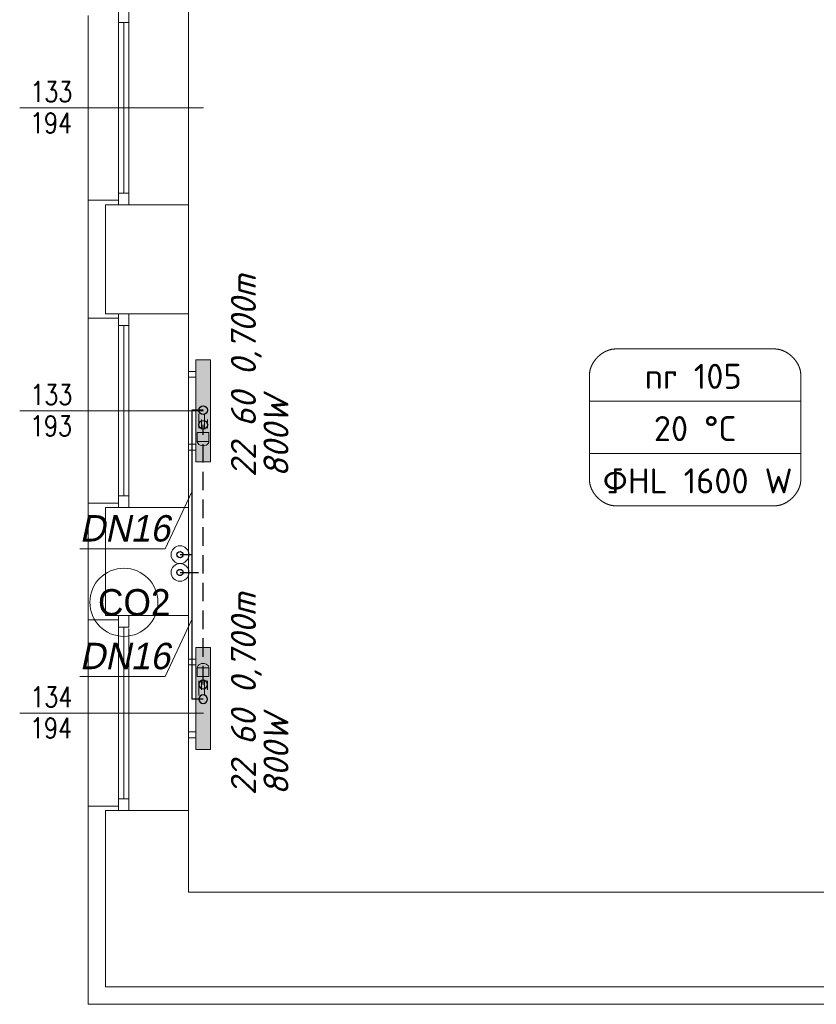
# Model space of a CAD drawing. Header units: millimetres. Extents: x 12823 to 36134, y -75536 to -5600.
# Tile 13 of 26: x 32894 to 33441, y -75389 to -74713. Entities that reach past the tile are written whole.
import ezdxf

# ---------------------------------------------------------------- set-up
doc = ezdxf.new("R2010")
doc.units = ezdxf.units.MM
doc.linetypes.add('CHSW', pattern=[0])
doc.linetypes.add('DASHED', pattern=[19.05, 12.7, -6.35])
doc.layers.add('F_SAN_Grzejniki CO na rzucie', color=16, linetype='Continuous')
doc.layers.add('SAN_Piony CO na rzucie', color=8, linetype='Continuous')
for name, color, linetype, lineweight in [('SAN_Armatura CO na rozwinięciu', 7, 'Continuous', 13), ('SAN_Armatura CO na rzucie', 7, 'Continuous', 20), ('SAN_Etykiety pomieszczeń na rzucie', 112, 'Continuous', 15), ('SAN_Grzejniki CO na rzucie', 16, 'Continuous', 13), ('SAN_Przewody powrotne CO na rzucie', 150, 'DASHED', 30), ('SAN_Przewody zasilające CO na rzucie', 12, 'Continuous', 30), ('TK-podklad', 252, 'Continuous', 13)]:
    doc.layers.add(name, color=color, linetype=linetype, lineweight=lineweight)
doc.styles.add('Etykiety pomieszczeń na rzucie', font='ISOCPEUR')
doc.styles.add('ETYKIETY_PRZEWODOW_NA_RZUCIE', font='txt', dxfattribs={"oblique": 12, "height": 200})
doc.styles.add('Grzejniki CO na rzucie', font='isocpeui.ttf')
doc.styles.add('GRZEJNIKI_NA_RZUCIE', font='txt', dxfattribs={"oblique": 12, "height": 200})
doc.styles.add('SIMPLEX', font='simplex.shx')

# ---------------------------------------------------------------- blocks, each defined once
blk = doc.blocks.new('G$C44078408')
at = {"layer": 'TK-podklad', "ltscale": 22}
for p, q in [((115.95, 819.4), (115.95, 685.4)), ((46.95, 815.4), (46.95, 688.4)), ((46.95, 688.4), (46.95, 607.4)), ((46.95, 688.4), (67.95, 688.4)), ((115.95, 611.4), (115.95, 477.4)), ((46.95, 607.4), (46.95, 480.4)), ((46.95, 607.4), (67.95, 607.4)), ((46.95, 480.4), (46.95, 400.4)), ((46.95, 480.4), (67.95, 480.4)), ((46.95, 400.4), (46.95, 272.4)), ((46.95, 400.4), (67.95, 400.4)), ((115.95, 403.4), (115.95, 269.4)), ((46.95, 272.4), (46.95, 136.4)), ((46.95, 272.4), (67.95, 272.4)), ((46.95, 136.4), (782.95, 136.4))]:
    blk.add_line(p, q, dxfattribs=at)
at = {"layer": 'TK-podklad', "linetype": 'Continuous'}
for p, q in [((67.95, 810.4), (67.95, 693.4)), ((71.45, 810.4), (71.45, 693.4)), ((74.95, 810.4), (74.95, 693.4)), ((0, 751.9), (126.17, 751.9)), ((0, 751.9), (122.98, 751.9)), ((58.95, 685.4), (58.95, 610.4)), ((58.95, 685.4), (115.95, 685.4)), ((115.95, 685.4), (115.95, 610.4)), ((58.95, 610.4), (115.95, 610.4)), ((67.95, 602.4), (67.95, 485.4)), ((71.45, 602.4), (71.45, 485.4)), ((74.95, 602.4), (74.95, 485.4)), ((0, 543.9), (126.17, 543.9)), ((0, 543.9), (122.98, 543.9)), ((58.95, 477.4), (58.95, 403.4)), ((58.95, 477.4), (115.95, 477.4)), ((115.95, 477.4), (115.95, 403.4)), ((58.95, 403.4), (115.95, 403.4)), ((67.95, 395.4), (67.95, 277.4)), ((71.45, 395.4), (71.45, 277.4)), ((74.95, 394.4), (74.95, 277.4)), ((0, 336.4), (126.17, 336.4)), ((0, 336.4), (122.98, 336.4)), ((58.95, 269.4), (58.95, 148.4)), ((58.95, 269.4), (115.95, 269.4)), ((115.95, 269.4), (115.95, 213.4)), ((115.95, 213.4), (711.95, 213.4)), ((58.95, 148.4), (770.95, 148.4))]:
    blk.add_line(p, q, dxfattribs=at)
for points in [[(67.95, 810.4), (67.95, 818.4), (74.95, 818.4), (74.95, 810.4)], [(67.95, 685.4), (67.95, 693.4), (74.95, 693.4), (74.95, 685.4)], [(67.95, 602.4), (67.95, 610.4), (74.95, 610.4), (74.95, 602.4)], [(67.95, 477.4), (67.95, 485.4), (74.95, 485.4), (74.95, 477.4)], [(67.95, 395.4), (67.95, 403.4), (74.95, 403.4), (74.95, 395.4)], [(67.95, 269.4), (67.95, 277.4), (74.95, 277.4), (74.95, 269.4)]]:
    blk.add_lwpolyline(points, close=True, dxfattribs=at)
at = {"layer": 'TK-podklad', "linetype": 'Continuous', "style": 'SIMPLEX', "width": 0.8}
for s, p in [('133', (7.34, 755.91)), ('194', (7.09, 734.55)), ('133', (7.34, 547.91)), ('193', (7.09, 526.55)), ('134', (7.34, 340.41)), ('194', (7.09, 319.05))]:
    blk.add_text(s, height=13.984, dxfattribs=at).set_placement(p)
blk = doc.blocks.new('ZTGRZVK_P_V')
at = {"layer": 'SAN_Armatura CO na rozwinięciu'}
blk.add_lwpolyline([(-50, 40), (-110, 40), (-110, -40), (-50, -40), (-50, 40)], dxfattribs=at)
blk.add_ellipse((-110, 0), major_axis=(0, 40), ratio=0.75, start_param=0, end_param=3.141593, dxfattribs=at)
blk = doc.blocks.new('PLYVK_P_ALH_RIGHT_P_60_5_70_30_10')
at = {"layer": 'F_SAN_Grzejniki CO na rzucie'}
blk.add_solid([(-150, -150), (550, -150), (-150, -50), (550, -50)], dxfattribs=at)
at = {"layer": 'SAN_Grzejniki CO na rzucie', "color": 9}
for p, q in [((320, -70), (220, -70)), ((320, -110), (220, -110)), ((320, -90), (260, -90)), ((320, -130), (260, -130))]:
    blk.add_line(p, q, dxfattribs=at)
at = {"layer": 'SAN_Grzejniki CO na rzucie'}
for points in [[(-70, -50), (-70, 0), (-30, 0), (-30, -50)], [(430, -50), (430, 0), (470, 0), (470, -50)], [(-150, -150), (550, -150), (550, -50), (-150, -50), (-150, -150)]]:
    blk.add_lwpolyline(points, dxfattribs=at)
blk = doc.blocks.new('VERTPIPECOSUPPLY_P')
at = {"layer": 'SAN_Przewody zasilające CO na rzucie', "lineweight": 30}
blk.add_circle((0, 0), 30, dxfattribs=at)
blk = doc.blocks.new('VERTPIPECORETURN_P')
at = {"layer": 'SAN_Przewody powrotne CO na rzucie', "linetype": 'Continuous', "lineweight": 30}
blk.add_circle((0, 0), 30, dxfattribs=at)

msp = doc.modelspace()

# ---------------------------------------------------------------- linework, layer by layer
at = {"layer": 'SAN_Etykiety pomieszczeń na rzucie'}
msp.add_lwpolyline([(33285.42, -75010.63), (33285.42, -74974.73), (33430.52, -74974.73), (33430.52, -75010.63), (33285.42, -75010.63)], dxfattribs=at)
for points in [[(33285.42, -74974.73), (33285.42, -74974.68), (33285.42, -74974.62), (33285.42, -74974.55), (33285.42, -74974.48), (33285.42, -74974.4), (33285.42, -74974.31), (33285.42, -74974.21), (33285.42, -74974.11), (33285.42, -74974), (33285.42, -74973.88), (33285.42, -74973.76), (33285.42, -74973.63), (33285.42, -74973.5), (33285.42, -74973.36), (33285.42, -74973.21), (33285.42, -74973.06), (33285.42, -74972.9), (33285.42, -74972.74), (33285.42, -74972.57), (33285.42, -74972.4), (33285.42, -74972.22), (33285.42, -74972.04), (33285.42, -74971.86), (33285.42, -74971.67), (33285.42, -74971.47), (33285.42, -74971.27), (33285.42, -74971.07), (33285.42, -74970.86), (33285.42, -74970.65), (33285.42, -74970.44), (33285.42, -74970.23), (33285.42, -74970.01), (33285.42, -74969.79), (33285.42, -74969.56), (33285.42, -74969.33), (33285.42, -74969.1), (33285.42, -74968.87), (33285.42, -74968.64), (33285.42, -74968.4), (33285.42, -74968.17), (33285.42, -74967.93), (33285.42, -74967.69), (33285.42, -74967.45), (33285.42, -74967.2), (33285.42, -74966.96), (33285.42, -74966.72), (33285.42, -74966.47), (33285.42, -74966.22), (33285.42, -74965.98), (33285.42, -74965.73), (33285.42, -74965.49), (33285.42, -74965.24), (33285.42, -74965), (33285.42, -74964.75), (33285.42, -74964.51), (33285.42, -74964.26), (33285.42, -74964.02), (33285.42, -74963.78), (33285.42, -74963.54), (33285.42, -74963.3), (33285.42, -74963.06), (33285.42, -74962.83), (33285.42, -74962.59), (33285.42, -74962.36), (33285.42, -74962.13), (33285.42, -74961.91), (33285.42, -74961.68), (33285.42, -74961.46), (33285.42, -74961.24), (33285.42, -74961.02), (33285.42, -74960.81), (33285.42, -74960.6), (33285.42, -74960.4), (33285.42, -74960.19), (33285.42, -74960), (33285.42, -74959.8), (33285.42, -74959.61), (33285.42, -74959.42), (33285.42, -74959.24), (33285.42, -74959.07), (33285.42, -74958.89), (33285.42, -74958.73), (33285.42, -74958.56), (33285.42, -74958.41), (33285.42, -74958.25), (33285.42, -74958.11), (33285.42, -74957.97), (33285.42, -74957.83), (33285.42, -74957.71), (33285.42, -74957.58), (33285.42, -74957.47), (33285.42, -74957.36), (33285.42, -74957.25), (33285.42, -74957.16), (33285.42, -74957.07), (33285.42, -74956.99), (33285.42, -74956.91), (33285.42, -74956.84), (33285.42, -74956.78), (33285.42, -74956.73), (33285.42, -74956.46), (33285.43, -74956.19), (33285.44, -74955.92), (33285.46, -74955.65), (33285.49, -74955.38), (33285.51, -74955.12), (33285.55, -74954.85), (33285.59, -74954.58), (33285.63, -74954.31), (33285.68, -74954.04), (33285.73, -74953.78), (33285.79, -74953.51), (33285.86, -74953.25), (33285.92, -74952.98), (33286, -74952.72), (33286.07, -74952.46), (33286.15, -74952.19), (33286.24, -74951.93), (33286.33, -74951.67), (33286.43, -74951.42), (33286.53, -74951.16), (33286.63, -74950.9), (33286.74, -74950.65), (33286.85, -74950.39), (33286.97, -74950.14), (33287.09, -74949.89), (33287.21, -74949.64), (33287.34, -74949.39), (33287.47, -74949.14), (33287.61, -74948.9), (33287.75, -74948.65), (33287.89, -74948.41), (33288.04, -74948.17), (33288.19, -74947.93), (33288.34, -74947.7), (33288.5, -74947.46), (33288.66, -74947.23), (33288.82, -74947), (33288.99, -74946.77), (33289.16, -74946.54), (33289.34, -74946.32), (33289.51, -74946.1), (33289.7, -74945.88), (33289.88, -74945.66), (33290.07, -74945.45), (33290.26, -74945.23), (33290.45, -74945.02), (33290.64, -74944.82), (33290.84, -74944.61), (33291.04, -74944.41), (33291.25, -74944.21), (33291.45, -74944.01), (33291.66, -74943.82), (33291.87, -74943.63), (33292.09, -74943.44), (33292.31, -74943.25), (33292.52, -74943.07), (33292.75, -74942.89), (33292.97, -74942.71), (33293.19, -74942.54), (33293.42, -74942.37), (33293.65, -74942.21), (33293.88, -74942.04), (33294.12, -74941.88), (33294.35, -74941.73), (33294.59, -74941.57), (33294.83, -74941.42), (33295.07, -74941.28), (33295.32, -74941.14), (33295.56, -74941), (33295.81, -74940.86), (33296.06, -74940.73), (33296.31, -74940.61), (33296.56, -74940.48), (33296.81, -74940.36), (33297.06, -74940.25), (33297.32, -74940.14), (33297.57, -74940.03), (33297.83, -74939.93), (33298.09, -74939.83), (33298.35, -74939.74), (33298.61, -74939.65), (33298.87, -74939.56), (33299.14, -74939.48), (33299.4, -74939.4), (33299.66, -74939.33), (33299.93, -74939.26), (33300.19, -74939.2), (33300.46, -74939.14), (33300.73, -74939.09), (33301, -74939.04), (33301.26, -74939), (33301.53, -74938.96), (33301.8, -74938.93), (33302.07, -74938.9), (33302.34, -74938.88), (33302.61, -74938.86), (33302.88, -74938.84), (33303.15, -74938.84), (33303.42, -74938.83), (33303.5, -74938.83), (33303.64, -74938.83), (33303.84, -74938.83), (33304.1, -74938.83), (33304.42, -74938.83), (33304.79, -74938.83), (33305.22, -74938.83), (33305.7, -74938.83), (33306.23, -74938.83), (33306.82, -74938.83), (33307.46, -74938.83), (33308.14, -74938.83), (33308.87, -74938.83), (33309.65, -74938.83), (33310.48, -74938.83), (33311.34, -74938.83), (33312.25, -74938.83), (33313.2, -74938.83), (33314.2, -74938.83), (33315.23, -74938.83), (33316.29, -74938.83), (33317.4, -74938.83), (33318.54, -74938.83), (33319.71, -74938.83), (33320.92, -74938.83), (33322.15, -74938.83), (33323.42, -74938.83), (33324.72, -74938.83), (33326.04, -74938.83), (33327.39, -74938.83), (33328.76, -74938.83), (33330.16, -74938.83), (33331.58, -74938.83), (33333.02, -74938.83), (33334.49, -74938.83), (33335.97, -74938.83), (33337.46, -74938.83), (33338.98, -74938.83), (33340.51, -74938.83), (33342.05, -74938.83), (33343.61, -74938.83), (33345.18, -74938.83), (33346.75, -74938.83), (33348.34, -74938.83), (33349.93, -74938.83), (33351.53, -74938.83), (33353.14, -74938.83), (33354.75, -74938.83), (33356.36, -74938.83), (33357.97, -74938.83), (33359.58, -74938.83), (33361.19, -74938.83), (33362.8, -74938.83), (33364.41, -74938.83), (33366.01, -74938.83), (33367.6, -74938.83), (33369.18, -74938.83), (33370.76, -74938.83), (33372.33, -74938.83), (33373.89, -74938.83), (33375.43, -74938.83), (33376.96, -74938.83), (33378.47, -74938.83), (33379.97, -74938.83), (33381.45, -74938.83), (33382.91, -74938.83), (33384.36, -74938.83), (33385.78, -74938.83), (33387.18, -74938.83), (33388.55, -74938.83), (33389.9, -74938.83), (33391.22, -74938.83), (33392.52, -74938.83), (33393.79, -74938.83), (33395.02, -74938.83), (33396.23, -74938.83), (33397.4, -74938.83), (33398.54, -74938.83), (33399.64, -74938.83), (33400.71, -74938.83), (33401.74, -74938.83), (33402.73, -74938.83), (33403.68, -74938.83), (33404.6, -74938.83), (33405.46, -74938.83), (33406.29, -74938.83), (33407.07, -74938.83), (33407.8, -74938.83), (33408.48, -74938.83), (33409.12, -74938.83), (33409.7, -74938.83), (33410.24, -74938.83), (33410.72, -74938.83), (33411.15, -74938.83), (33411.52, -74938.83), (33411.84, -74938.83), (33412.1, -74938.83), (33412.3, -74938.83), (33412.44, -74938.83), (33412.52, -74938.83), (33412.79, -74938.84), (33413.06, -74938.84), (33413.33, -74938.86), (33413.6, -74938.88), (33413.87, -74938.9), (33414.14, -74938.93), (33414.41, -74938.96), (33414.67, -74939), (33414.94, -74939.05), (33415.21, -74939.09), (33415.48, -74939.15), (33415.74, -74939.21), (33416.01, -74939.27), (33416.27, -74939.34), (33416.54, -74939.41), (33416.8, -74939.49), (33417.06, -74939.57), (33417.33, -74939.66), (33417.59, -74939.75), (33417.85, -74939.84), (33418.11, -74939.94), (33418.36, -74940.04), (33418.62, -74940.15), (33418.87, -74940.26), (33419.13, -74940.38), (33419.38, -74940.5), (33419.63, -74940.62), (33419.88, -74940.75), (33420.13, -74940.88), (33420.38, -74941.02), (33420.62, -74941.16), (33420.86, -74941.3), (33421.11, -74941.45), (33421.35, -74941.6), (33421.58, -74941.75), (33421.82, -74941.91), (33422.05, -74942.07), (33422.29, -74942.24), (33422.52, -74942.41), (33422.74, -74942.58), (33422.97, -74942.75), (33423.19, -74942.93), (33423.41, -74943.11), (33423.63, -74943.29), (33423.85, -74943.48), (33424.06, -74943.67), (33424.27, -74943.86), (33424.48, -74944.06), (33424.69, -74944.26), (33424.89, -74944.46), (33425.1, -74944.66), (33425.29, -74944.87), (33425.49, -74945.08), (33425.68, -74945.29), (33425.87, -74945.5), (33426.06, -74945.72), (33426.24, -74945.94), (33426.42, -74946.16), (33426.6, -74946.38), (33426.77, -74946.61), (33426.95, -74946.84), (33427.11, -74947.07), (33427.28, -74947.3), (33427.44, -74947.53), (33427.6, -74947.77), (33427.75, -74948.01), (33427.9, -74948.25), (33428.05, -74948.49), (33428.19, -74948.73), (33428.33, -74948.98), (33428.47, -74949.22), (33428.6, -74949.47), (33428.73, -74949.72), (33428.85, -74949.97), (33428.97, -74950.22), (33429.09, -74950.48), (33429.2, -74950.73), (33429.31, -74950.99), (33429.41, -74951.25), (33429.51, -74951.51), (33429.61, -74951.76), (33429.7, -74952.03), (33429.78, -74952.29), (33429.86, -74952.55), (33429.94, -74952.81), (33430.01, -74953.08), (33430.08, -74953.34), (33430.15, -74953.61), (33430.2, -74953.88), (33430.26, -74954.14), (33430.31, -74954.41), (33430.35, -74954.68), (33430.39, -74954.95), (33430.42, -74955.22), (33430.45, -74955.48), (33430.48, -74955.75), (33430.49, -74956.02), (33430.51, -74956.29), (33430.52, -74956.56), (33430.52, -74956.83), (33430.52, -74956.88), (33430.52, -74956.94), (33430.52, -74957.01), (33430.52, -74957.09), (33430.52, -74957.17), (33430.52, -74957.26), (33430.52, -74957.35), (33430.52, -74957.46), (33430.52, -74957.56), (33430.52, -74957.68), (33430.52, -74957.8), (33430.52, -74957.93), (33430.52, -74958.06), (33430.52, -74958.2), (33430.52, -74958.35), (33430.52, -74958.5), (33430.52, -74958.66), (33430.52, -74958.82), (33430.52, -74958.98), (33430.52, -74959.16), (33430.52, -74959.33), (33430.52, -74959.51), (33430.52, -74959.7), (33430.52, -74959.89), (33430.52, -74960.08), (33430.52, -74960.28), (33430.52, -74960.48), (33430.52, -74960.68), (33430.52, -74960.89), (33430.52, -74961.1), (33430.52, -74961.32), (33430.52, -74961.53), (33430.52, -74961.76), (33430.52, -74961.98), (33430.52, -74962.2), (33430.52, -74962.43), (33430.52, -74962.66), (33430.52, -74962.89), (33430.52, -74963.13), (33430.52, -74963.36), (33430.52, -74963.6), (33430.52, -74963.84), (33430.52, -74964.08), (33430.52, -74964.32), (33430.52, -74964.56), (33430.52, -74964.81), (33430.52, -74965.05), (33430.52, -74965.29), (33430.52, -74965.54), (33430.52, -74965.78), (33430.52, -74966.03), (33430.52, -74966.27), (33430.52, -74966.52), (33430.52, -74966.76), (33430.52, -74967), (33430.52, -74967.24), (33430.52, -74967.49), (33430.52, -74967.73), (33430.52, -74967.96), (33430.52, -74968.2), (33430.52, -74968.44), (33430.52, -74968.67), (33430.52, -74968.9), (33430.52, -74969.13), (33430.52, -74969.36), (33430.52, -74969.59), (33430.52, -74969.81), (33430.52, -74970.03), (33430.52, -74970.25), (33430.52, -74970.46), (33430.52, -74970.67), (33430.52, -74970.88), (33430.52, -74971.09), (33430.52, -74971.29), (33430.52, -74971.49), (33430.52, -74971.68), (33430.52, -74971.87), (33430.52, -74972.05), (33430.52, -74972.23), (33430.52, -74972.41), (33430.52, -74972.58), (33430.52, -74972.75), (33430.52, -74972.91), (33430.52, -74973.07), (33430.52, -74973.22), (33430.52, -74973.36), (33430.52, -74973.5), (33430.52, -74973.64), (33430.52, -74973.76), (33430.52, -74973.89), (33430.52, -74974), (33430.52, -74974.11), (33430.52, -74974.21), (33430.52, -74974.31), (33430.52, -74974.4), (33430.52, -74974.48), (33430.52, -74974.55), (33430.52, -74974.62), (33430.52, -74974.68), (33430.52, -74974.73)], [(33285.42, -75010.63), (33285.42, -75010.68), (33285.42, -75010.74), (33285.42, -75010.81), (33285.42, -75010.89), (33285.42, -75010.97), (33285.42, -75011.06), (33285.42, -75011.15), (33285.42, -75011.26), (33285.42, -75011.37), (33285.42, -75011.48), (33285.42, -75011.61), (33285.42, -75011.73), (33285.42, -75011.87), (33285.42, -75012.01), (33285.42, -75012.15), (33285.42, -75012.31), (33285.42, -75012.46), (33285.42, -75012.63), (33285.42, -75012.79), (33285.42, -75012.97), (33285.42, -75013.14), (33285.42, -75013.32), (33285.42, -75013.51), (33285.42, -75013.7), (33285.42, -75013.9), (33285.42, -75014.09), (33285.42, -75014.3), (33285.42, -75014.5), (33285.42, -75014.71), (33285.42, -75014.92), (33285.42, -75015.14), (33285.42, -75015.36), (33285.42, -75015.58), (33285.42, -75015.81), (33285.42, -75016.03), (33285.42, -75016.26), (33285.42, -75016.49), (33285.42, -75016.73), (33285.42, -75016.96), (33285.42, -75017.2), (33285.42, -75017.44), (33285.42, -75017.68), (33285.42, -75017.92), (33285.42, -75018.16), (33285.42, -75018.41), (33285.42, -75018.65), (33285.42, -75018.9), (33285.42, -75019.14), (33285.42, -75019.39), (33285.42, -75019.63), (33285.42, -75019.88), (33285.42, -75020.12), (33285.42, -75020.37), (33285.42, -75020.62), (33285.42, -75020.86), (33285.42, -75021.1), (33285.42, -75021.35), (33285.42, -75021.59), (33285.42, -75021.83), (33285.42, -75022.07), (33285.42, -75022.3), (33285.42, -75022.54), (33285.42, -75022.77), (33285.42, -75023), (33285.42, -75023.23), (33285.42, -75023.46), (33285.42, -75023.69), (33285.42, -75023.91), (33285.42, -75024.13), (33285.42, -75024.34), (33285.42, -75024.55), (33285.42, -75024.76), (33285.42, -75024.97), (33285.42, -75025.17), (33285.42, -75025.37), (33285.42, -75025.57), (33285.42, -75025.76), (33285.42, -75025.94), (33285.42, -75026.12), (33285.42, -75026.3), (33285.42, -75026.47), (33285.42, -75026.64), (33285.42, -75026.8), (33285.42, -75026.96), (33285.42, -75027.11), (33285.42, -75027.26), (33285.42, -75027.4), (33285.42, -75027.53), (33285.42, -75027.66), (33285.42, -75027.78), (33285.42, -75027.9), (33285.42, -75028.01), (33285.42, -75028.11), (33285.42, -75028.21), (33285.42, -75028.3), (33285.42, -75028.38), (33285.42, -75028.45), (33285.42, -75028.52), (33285.42, -75028.58), (33285.42, -75028.63), (33285.42, -75028.9), (33285.43, -75029.17), (33285.44, -75029.44), (33285.46, -75029.71), (33285.49, -75029.98), (33285.51, -75030.25), (33285.55, -75030.52), (33285.59, -75030.79), (33285.63, -75031.05), (33285.68, -75031.32), (33285.73, -75031.59), (33285.79, -75031.85), (33285.86, -75032.12), (33285.92, -75032.38), (33286, -75032.65), (33286.07, -75032.91), (33286.15, -75033.17), (33286.24, -75033.43), (33286.33, -75033.69), (33286.43, -75033.95), (33286.53, -75034.21), (33286.63, -75034.46), (33286.74, -75034.72), (33286.85, -75034.97), (33286.97, -75035.23), (33287.09, -75035.48), (33287.21, -75035.73), (33287.34, -75035.98), (33287.47, -75036.22), (33287.61, -75036.47), (33287.75, -75036.71), (33287.89, -75036.95), (33288.04, -75037.19), (33288.19, -75037.43), (33288.34, -75037.67), (33288.5, -75037.9), (33288.66, -75038.14), (33288.82, -75038.37), (33288.99, -75038.6), (33289.16, -75038.82), (33289.34, -75039.05), (33289.51, -75039.27), (33289.7, -75039.49), (33289.88, -75039.71), (33290.07, -75039.92), (33290.26, -75040.13), (33290.45, -75040.34), (33290.64, -75040.55), (33290.84, -75040.76), (33291.04, -75040.96), (33291.25, -75041.16), (33291.45, -75041.35), (33291.66, -75041.55), (33291.87, -75041.74), (33292.09, -75041.93), (33292.31, -75042.11), (33292.52, -75042.3), (33292.75, -75042.48), (33292.97, -75042.65), (33293.19, -75042.82), (33293.42, -75042.99), (33293.65, -75043.16), (33293.88, -75043.32), (33294.12, -75043.48), (33294.35, -75043.64), (33294.59, -75043.79), (33294.83, -75043.94), (33295.07, -75044.09), (33295.32, -75044.23), (33295.56, -75044.37), (33295.81, -75044.5), (33296.06, -75044.63), (33296.31, -75044.76), (33296.56, -75044.88), (33296.81, -75045), (33297.06, -75045.12), (33297.32, -75045.23), (33297.57, -75045.33), (33297.83, -75045.44), (33298.09, -75045.54), (33298.35, -75045.63), (33298.61, -75045.72), (33298.87, -75045.8), (33299.14, -75045.89), (33299.4, -75045.96), (33299.66, -75046.03), (33299.93, -75046.1), (33300.19, -75046.16), (33300.46, -75046.22), (33300.73, -75046.27), (33301, -75046.32), (33301.26, -75046.37), (33301.53, -75046.41), (33301.8, -75046.44), (33302.07, -75046.47), (33302.34, -75046.49), (33302.61, -75046.51), (33302.88, -75046.52), (33303.15, -75046.53), (33303.42, -75046.53), (33303.5, -75046.53), (33303.64, -75046.53), (33303.84, -75046.53), (33304.1, -75046.53), (33304.42, -75046.53), (33304.79, -75046.53), (33305.22, -75046.53), (33305.7, -75046.53), (33306.23, -75046.53), (33306.82, -75046.53), (33307.46, -75046.53), (33308.14, -75046.53), (33308.87, -75046.53), (33309.65, -75046.53), (33310.48, -75046.53), (33311.34, -75046.53), (33312.25, -75046.53), (33313.2, -75046.53), (33314.2, -75046.53), (33315.23, -75046.53), (33316.29, -75046.53), (33317.4, -75046.53), (33318.54, -75046.53), (33319.71, -75046.53), (33320.92, -75046.53), (33322.15, -75046.53), (33323.42, -75046.53), (33324.72, -75046.53), (33326.04, -75046.53), (33327.39, -75046.53), (33328.76, -75046.53), (33330.16, -75046.53), (33331.58, -75046.53), (33333.02, -75046.53), (33334.49, -75046.53), (33335.97, -75046.53), (33337.46, -75046.53), (33338.98, -75046.53), (33340.51, -75046.53), (33342.05, -75046.53), (33343.61, -75046.53), (33345.18, -75046.53), (33346.75, -75046.53), (33348.34, -75046.53), (33349.93, -75046.53), (33351.53, -75046.53), (33353.14, -75046.53), (33354.75, -75046.53), (33356.36, -75046.53), (33357.97, -75046.53), (33359.58, -75046.53), (33361.19, -75046.53), (33362.8, -75046.53), (33364.41, -75046.53), (33366.01, -75046.53), (33367.6, -75046.53), (33369.18, -75046.53), (33370.76, -75046.53), (33372.33, -75046.53), (33373.89, -75046.53), (33375.43, -75046.53), (33376.96, -75046.53), (33378.47, -75046.53), (33379.97, -75046.53), (33381.45, -75046.53), (33382.91, -75046.53), (33384.36, -75046.53), (33385.78, -75046.53), (33387.18, -75046.53), (33388.55, -75046.53), (33389.9, -75046.53), (33391.22, -75046.53), (33392.52, -75046.53), (33393.79, -75046.53), (33395.02, -75046.53), (33396.23, -75046.53), (33397.4, -75046.53), (33398.54, -75046.53), (33399.64, -75046.53), (33400.71, -75046.53), (33401.74, -75046.53), (33402.73, -75046.53), (33403.68, -75046.53), (33404.6, -75046.53), (33405.46, -75046.53), (33406.29, -75046.53), (33407.07, -75046.53), (33407.8, -75046.53), (33408.48, -75046.53), (33409.12, -75046.53), (33409.7, -75046.53), (33410.24, -75046.53), (33410.72, -75046.53), (33411.15, -75046.53), (33411.52, -75046.53), (33411.84, -75046.53), (33412.1, -75046.53), (33412.3, -75046.53), (33412.44, -75046.53), (33412.52, -75046.53), (33412.79, -75046.53), (33413.06, -75046.52), (33413.33, -75046.51), (33413.6, -75046.49), (33413.87, -75046.47), (33414.14, -75046.44), (33414.41, -75046.4), (33414.67, -75046.36), (33414.94, -75046.32), (33415.21, -75046.27), (33415.48, -75046.22), (33415.74, -75046.16), (33416.01, -75046.1), (33416.27, -75046.03), (33416.54, -75045.96), (33416.8, -75045.88), (33417.06, -75045.8), (33417.33, -75045.71), (33417.59, -75045.62), (33417.85, -75045.53), (33418.11, -75045.43), (33418.36, -75045.32), (33418.62, -75045.21), (33418.87, -75045.1), (33419.13, -75044.99), (33419.38, -75044.87), (33419.63, -75044.74), (33419.88, -75044.61), (33420.13, -75044.48), (33420.38, -75044.35), (33420.62, -75044.21), (33420.86, -75044.06), (33421.11, -75043.92), (33421.35, -75043.77), (33421.58, -75043.61), (33421.82, -75043.45), (33422.05, -75043.29), (33422.29, -75043.13), (33422.52, -75042.96), (33422.74, -75042.79), (33422.97, -75042.61), (33423.19, -75042.44), (33423.41, -75042.26), (33423.63, -75042.07), (33423.85, -75041.89), (33424.06, -75041.7), (33424.27, -75041.5), (33424.48, -75041.31), (33424.69, -75041.11), (33424.89, -75040.91), (33425.1, -75040.7), (33425.29, -75040.5), (33425.49, -75040.29), (33425.68, -75040.08), (33425.87, -75039.86), (33426.06, -75039.65), (33426.24, -75039.43), (33426.42, -75039.21), (33426.6, -75038.98), (33426.77, -75038.76), (33426.95, -75038.53), (33427.11, -75038.3), (33427.28, -75038.07), (33427.44, -75037.83), (33427.6, -75037.6), (33427.75, -75037.36), (33427.9, -75037.12), (33428.05, -75036.88), (33428.19, -75036.63), (33428.33, -75036.39), (33428.47, -75036.14), (33428.6, -75035.9), (33428.73, -75035.65), (33428.85, -75035.39), (33428.97, -75035.14), (33429.09, -75034.89), (33429.2, -75034.63), (33429.31, -75034.38), (33429.41, -75034.12), (33429.51, -75033.86), (33429.61, -75033.6), (33429.7, -75033.34), (33429.78, -75033.08), (33429.86, -75032.82), (33429.94, -75032.55), (33430.01, -75032.29), (33430.08, -75032.02), (33430.15, -75031.76), (33430.2, -75031.49), (33430.26, -75031.22), (33430.31, -75030.96), (33430.35, -75030.69), (33430.39, -75030.42), (33430.42, -75030.15), (33430.45, -75029.88), (33430.48, -75029.61), (33430.49, -75029.34), (33430.51, -75029.07), (33430.52, -75028.8), (33430.52, -75028.53), (33430.52, -75028.48), (33430.52, -75028.42), (33430.52, -75028.35), (33430.52, -75028.28), (33430.52, -75028.2), (33430.52, -75028.11), (33430.52, -75028.01), (33430.52, -75027.91), (33430.52, -75027.8), (33430.52, -75027.69), (33430.52, -75027.56), (33430.52, -75027.44), (33430.52, -75027.3), (33430.52, -75027.16), (33430.52, -75027.02), (33430.52, -75026.87), (33430.52, -75026.71), (33430.52, -75026.55), (33430.52, -75026.38), (33430.52, -75026.21), (33430.52, -75026.03), (33430.52, -75025.85), (33430.52, -75025.67), (33430.52, -75025.48), (33430.52, -75025.29), (33430.52, -75025.09), (33430.52, -75024.89), (33430.52, -75024.68), (33430.52, -75024.47), (33430.52, -75024.26), (33430.52, -75024.05), (33430.52, -75023.83), (33430.52, -75023.61), (33430.52, -75023.39), (33430.52, -75023.16), (33430.52, -75022.93), (33430.52, -75022.7), (33430.52, -75022.47), (33430.52, -75022.24), (33430.52, -75022), (33430.52, -75021.76), (33430.52, -75021.53), (33430.52, -75021.29), (33430.52, -75021.04), (33430.52, -75020.8), (33430.52, -75020.56), (33430.52, -75020.32), (33430.52, -75020.07), (33430.52, -75019.83), (33430.52, -75019.58), (33430.52, -75019.34), (33430.52, -75019.09), (33430.52, -75018.85), (33430.52, -75018.61), (33430.52, -75018.36), (33430.52, -75018.12), (33430.52, -75017.88), (33430.52, -75017.64), (33430.52, -75017.4), (33430.52, -75017.16), (33430.52, -75016.93), (33430.52, -75016.69), (33430.52, -75016.46), (33430.52, -75016.23), (33430.52, -75016), (33430.52, -75015.78), (33430.52, -75015.56), (33430.52, -75015.33), (33430.52, -75015.12), (33430.52, -75014.9), (33430.52, -75014.69), (33430.52, -75014.48), (33430.52, -75014.28), (33430.52, -75014.08), (33430.52, -75013.88), (33430.52, -75013.69), (33430.52, -75013.5), (33430.52, -75013.31), (33430.52, -75013.13), (33430.52, -75012.96), (33430.52, -75012.78), (33430.52, -75012.62), (33430.52, -75012.46), (33430.52, -75012.3), (33430.52, -75012.15), (33430.52, -75012), (33430.52, -75011.86), (33430.52, -75011.73), (33430.52, -75011.6), (33430.52, -75011.48), (33430.52, -75011.36), (33430.52, -75011.26), (33430.52, -75011.15), (33430.52, -75011.06), (33430.52, -75010.97), (33430.52, -75010.89), (33430.52, -75010.81), (33430.52, -75010.74), (33430.52, -75010.68), (33430.52, -75010.63)]]:
    msp.add_spline(points, degree=3, dxfattribs=at)
at = {"layer": 'SAN_Przewody powrotne CO na rzucie', "linetype": 'DASHED'}
for p, q in [((33020.2, -75169.21), (33020.2, -74990.86)), ((33004.26, -75092.28), (33020.2, -75092.28))]:
    msp.add_line(p, q, dxfattribs=at)
at = {"layer": 'SAN_Przewody powrotne CO na rzucie', "linetype": 'ByBlock', "lineweight": 5}
msp.add_circle((33004.26, -75092.28), 6.1, dxfattribs=at)
at = {"layer": 'SAN_Przewody powrotne CO na rzucie', "linetype": 'DASHED'}
msp.add_circle((33004.26, -75092.28), 2.1, dxfattribs=at)
at = {"layer": 'SAN_Przewody zasilające CO na rzucie', "linetype": 'CHSW'}
for p, q in [((33020.12, -74980.81), (33012.26, -74980.81)), ((33012.26, -74980.81), (33012.26, -75179.26)), ((33012.26, -75080.08), (33004.26, -75080.08)), ((33020.12, -75179.26), (33012.26, -75179.26))]:
    msp.add_line(p, q, dxfattribs=at)
at = {"layer": 'SAN_Przewody zasilające CO na rzucie', "lineweight": 9}
for points in [[(32935.5, -75076.02), (32994, -75076.02), (33012.26, -75036.96)], [(32935.5, -75163.7), (32994, -75163.7), (33012.26, -75124.64)]]:
    msp.add_lwpolyline(points, dxfattribs=at)
at = {"layer": 'SAN_Przewody zasilające CO na rzucie', "linetype": 'CHSW', "lineweight": 5}
msp.add_circle((33004.26, -75080.08), 6.1, dxfattribs=at)
at = {"layer": 'SAN_Przewody zasilające CO na rzucie', "linetype": 'CHSW'}
msp.add_circle((33004.26, -75080.08), 2.1, dxfattribs=at)
at = {"layer": 'SAN_Przewody zasilające CO na rzucie', "lineweight": 9}
msp.add_circle((32965.72, -75112.77), 23.38, dxfattribs=at)

# ---------------------------------------------------------------- block references
at = {"layer": 'SAN_Armatura CO na rzucie', "yscale": 0.09999999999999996, "zscale": 0.1}
for p, xscale, rotation in [((33020.12, -74991.28), -0.1, 269.9999999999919), ((33020.12, -75168.78), 0.1, 270.0000000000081)]:
    msp.add_blockref('ZTGRZVK_P_V', p, dxfattribs=dict(at, xscale=xscale, rotation=rotation))
at = {"layer": 'SAN_Grzejniki CO na rzucie', "yscale": 0.1, "zscale": 0.1}
for p, xscale, rotation in [((33010.12, -74961.28), -0.1, 89.99999999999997), ((33010.12, -75198.78), 0.1, 90.00000000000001)]:
    msp.add_blockref('PLYVK_P_ALH_RIGHT_P_60_5_70_30_10', p, dxfattribs=dict(at, xscale=xscale, rotation=rotation))
at = {"layer": 'SAN_Piony CO na rzucie', "yscale": 0.09999999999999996, "zscale": 0.1}
for name, p, xscale, rotation in [('VERTPIPECOSUPPLY_P', (33020.12, -74980.81), 0.1, 343.1073951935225), ('VERTPIPECORETURN_P', (33020.2, -74990.86), 0.1, 343.1073951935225), ('VERTPIPECORETURN_P', (33020.2, -75169.21), -0.1, 196.8926048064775), ('VERTPIPECOSUPPLY_P', (33020.12, -75179.26), -0.1, 196.8926048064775)]:
    msp.add_blockref(name, p, dxfattribs=dict(at, xscale=xscale, rotation=rotation))
at = {"layer": 'TK-podklad', "ltscale": 22}
msp.add_blockref('G$C44078408', (32894.17, -75525.18), dxfattribs=at)

# ---------------------------------------------------------------- texts
at = {"layer": 'SAN_Etykiety pomieszczeń na rzucie', "style": 'Etykiety pomieszczeń na rzucie'}
for s, p in [('nr 105', (33323.4, -74966.23)), ('20 °C', (33329.62, -75002.13)), ('ΦHL 1600 W', (33294.42, -75038.03))]:
    msp.add_text(s, height=17.2, dxfattribs=at).set_placement(p)
at = {"layer": 'SAN_Grzejniki CO na rzucie', "style": 'Grzejniki CO na rzucie'}
for s, p in [('22 60 0,700m', (33056.39, -75026.86)), ('800W', (33078.76, -75026.86)), ('22 60 0,700m', (33056.39, -75245.3)), ('800W', (33078.76, -75245.3))]:
    msp.add_text(s, height=17.2, rotation=90, dxfattribs=at).set_placement(p)
at = {"layer": 'SAN_Przewody zasilające CO na rzucie', "lineweight": 9, "style": 'ETYKIETY_PRZEWODOW_NA_RZUCIE', "oblique": 12}
for p in [(32935.33, -75071.04), (32935.33, -75158.72)]:
    msp.add_text('DN16', height=18.116, dxfattribs=at).set_placement(p)
at = {"layer": 'SAN_Przewody zasilające CO na rzucie', "lineweight": 9, "style": 'GRZEJNIKI_NA_RZUCIE'}
msp.add_text('CO2', height=18.116, dxfattribs=at).set_placement((32947.95, -75121.82))

doc.saveas('drawing.dxf')
